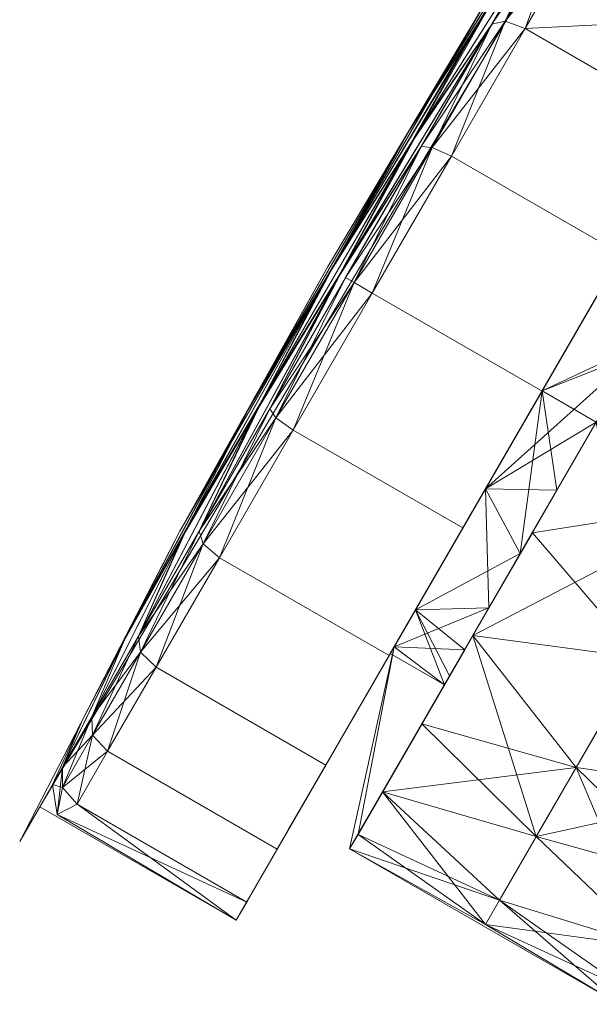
# Model space of a CAD drawing. Header units: inches. Extents: x -296 to -171, y 54 to 179.
# Tile 15 of 75: x -288.88 to -287.78, y 76.86 to 78.77. Entities that reach past the tile are written whole.
import ezdxf

# ---------------------------------------------------------------- set-up
doc = ezdxf.new("R2010")
doc.units = ezdxf.units.IN
doc.header["$LTSCALE"] = 0.299896
doc.header["$MEASUREMENT"] = 0
doc.layers.add('A-FURN-HAWORTH-ATT', color=7, linetype='Continuous')
doc.layers.add('CET Default', color=7, linetype='Continuous')
doc.layers.add('A-FURN-P-SEAT', color=7, linetype='Continuous', true_color=0xce0000)
doc.layers.add('CET color Black', color=7, linetype='Continuous', true_color=0x000000)
doc.styles.add('Arial', font='arial.ttf')

# ---------------------------------------------------------------- blocks, each defined once
blk = doc.blocks.new('*C69')
at = {"layer": 'A-FURN-P-SEAT', "linetype": 'Continuous', "lineweight": 0}
for points in [[(13.745, 17.5647), (13.7131, 18.2398), (13.7131, 15.7196), (13.745, 16.3948), (13.745, 17.5647)], [(13.7131, 18.1621), (13.2743, 18.1621), (13.2743, 15.7974), (13.686, 15.7974), (13.7131, 18.1621)], [(13.2743, 16.2817), (13.2743, 17.5666), (13.1534, 17.5666), (13.1534, 17.9332), (12.5518, 17.9332), (12.5518, 17.5666), (12.4309, 17.5666), (12.4309, 16.2817), (12.6063, 16.0191), (13.0989, 16.0191), (13.2743, 16.2817)]]:
    blk.add_lwpolyline(points, close=True, dxfattribs=at)
at = {"layer": 'A-FURN-HAWORTH-ATT', "linetype": 'Continuous', "style": 'Arial'}
for tag in ['CAPPN', 'CAPTG', 'CAPQT', 'CAPMC', 'CAPMG', 'L2', 'L3', 'PSPN', 'PST1', 'PST2', 'PST3', 'PSQT', 'PSMC', 'L1']:
    blk.add_attdef(tag, (0, 0), '', height=0.00394, dxfattribs=at).dxf.unprotected_set("ltscale", 0)
blk = doc.blocks.new('*C115')
at = {"layer": 'CET color Black', "linetype": 'Continuous', "lineweight": 0}
for points in [[(13.2744, 18.1218, 1.4883), (13.6762, 18.1584, 1.1839), (13.2744, 18.1621, 1.1823), (13.2744, 18.1218, 1.4883)], [(13.2744, 18.1621, 1.1823), (13.6762, 18.1584, 1.1839), (13.6532, 18.1218, 0.8763), (13.2744, 18.1621, 1.1823)], [(13.2744, 18.1621, 1.1823), (13.6532, 18.1218, 0.8763), (13.2744, 18.1218, 0.8763), (13.2744, 18.1621, 1.1823)], [(13.2744, 18.1218, 1.4883), (13.6532, 18.1218, 1.4883), (13.6762, 18.1584, 1.1839), (13.2744, 18.1218, 1.4883)], [(13.6532, 18.1218, 0.8763), (13.6762, 18.1584, 1.1839), (13.694, 18.1078, 0.8801), (13.6532, 18.1218, 0.8763)], [(13.6762, 18.1584, 1.1839), (13.6532, 18.1218, 1.4883), (13.694, 18.1078, 1.4846), (13.6762, 18.1584, 1.1839)], [(13.694, 18.1078, 0.8801), (13.6762, 18.1584, 1.1839), (13.7131, 18.1127, 1.1823), (13.694, 18.1078, 0.8801)], [(13.6762, 18.1584, 1.1839), (13.694, 18.1078, 1.4846), (13.7131, 18.074, 1.4756), (13.6762, 18.1584, 1.1839)], [(13.6762, 18.1584, 1.1839), (13.7131, 18.074, 1.4756), (13.7131, 18.1127, 1.1823), (13.6762, 18.1584, 1.1839)], [(13.6532, 18.0036, 0.5912), (13.6532, 18.1218, 0.8763), (13.694, 18.1078, 0.8801), (13.6532, 18.0036, 0.5912)], [(13.6532, 18.1218, 1.4883), (13.6532, 18.0036, 1.7735), (13.694, 17.9911, 1.7663), (13.6532, 18.1218, 1.4883)], [(13.6532, 18.1218, 1.4883), (13.694, 17.9911, 1.7663), (13.694, 18.1078, 1.4846), (13.6532, 18.1218, 1.4883)], [(13.6532, 18.0036, 0.5912), (13.694, 18.1078, 0.8801), (13.694, 17.9911, 0.5984), (13.6532, 18.0036, 0.5912)], [(13.694, 18.1078, 0.8801), (13.7131, 18.1127, 1.1823), (13.7131, 18.074, 0.8891), (13.694, 18.1078, 0.8801)], [(13.694, 17.9911, 0.5984), (13.694, 18.1078, 0.8801), (13.7131, 18.074, 0.8891), (13.694, 17.9911, 0.5984)], [(13.694, 18.1078, 1.4846), (13.694, 17.9911, 1.7663), (13.7131, 17.9609, 1.7488), (13.694, 18.1078, 1.4846)], [(13.694, 18.1078, 1.4846), (13.7131, 17.9609, 1.7488), (13.7131, 18.074, 1.4756), (13.694, 18.1078, 1.4846)], [(13.7131, 18.1127, 1.1823), (13.7131, 18.074, 1.4756), (13.7256, 17.9748, 1.1684), (13.7131, 18.1127, 1.1823)], [(13.7131, 18.1127, 1.1823), (13.7256, 17.9748, 1.1684), (13.7131, 18.074, 0.8891), (13.7131, 18.1127, 1.1823)], [(13.694, 17.9911, 0.5984), (13.7131, 18.074, 0.8891), (13.7131, 17.9609, 0.6159), (13.694, 17.9911, 0.5984)], [(13.7131, 18.074, 0.8891), (13.7256, 17.9748, 1.1684), (13.7328, 17.8035, 0.8664), (13.7131, 18.074, 0.8891)], [(13.7131, 18.074, 0.8891), (13.7328, 17.8035, 0.8664), (13.7131, 17.9609, 0.6159), (13.7131, 18.074, 0.8891)], [(13.7131, 18.074, 1.4756), (13.7131, 17.9609, 1.7488), (13.734, 17.7922, 1.4642), (13.7131, 18.074, 1.4756)], [(13.7131, 18.074, 1.4756), (13.734, 17.7922, 1.4642), (13.7256, 17.9748, 1.1684), (13.7131, 18.074, 1.4756)], [(13.6532, 17.8158, 0.3463), (13.6532, 18.0036, 0.5912), (13.694, 17.9911, 0.5984), (13.6532, 17.8158, 0.3463)], [(13.6532, 18.0036, 1.7735), (13.6532, 17.8158, 2.0183), (13.694, 17.8055, 2.0081), (13.6532, 18.0036, 1.7735)], [(13.6532, 18.0036, 1.7735), (13.694, 17.8055, 2.0081), (13.694, 17.9911, 1.7663), (13.6532, 18.0036, 1.7735)], [(13.6532, 17.8158, 0.3463), (13.694, 17.9911, 0.5984), (13.694, 17.8055, 0.3565), (13.6532, 17.8158, 0.3463)], [(13.694, 17.8055, 0.3565), (13.694, 17.9911, 0.5984), (13.7131, 17.9609, 0.6159), (13.694, 17.8055, 0.3565)], [(13.694, 17.9911, 1.7663), (13.694, 17.8055, 2.0081), (13.7131, 17.7808, 1.9834), (13.694, 17.9911, 1.7663)], [(13.694, 17.9911, 1.7663), (13.7131, 17.7808, 1.9834), (13.7131, 17.9609, 1.7488), (13.694, 17.9911, 1.7663)], [(13.7256, 17.9748, 1.1684), (13.734, 17.7922, 1.4642), (13.745, 17.5647, 1.1638), (13.7256, 17.9748, 1.1684)], [(13.7256, 17.9748, 1.1684), (13.745, 17.5647, 1.1638), (13.7328, 17.8035, 0.8664), (13.7256, 17.9748, 1.1684)], [(13.694, 17.8055, 0.3565), (13.7131, 17.9609, 0.6159), (13.7131, 17.7808, 0.3812), (13.694, 17.8055, 0.3565)], [(13.7131, 17.9609, 0.6159), (13.7328, 17.8035, 0.8664), (13.7352, 17.5719, 0.5902), (13.7131, 17.9609, 0.6159)], [(13.7131, 17.9609, 0.6159), (13.7352, 17.5719, 0.5902), (13.7131, 17.7808, 0.3812), (13.7131, 17.9609, 0.6159)], [(13.7131, 17.9609, 1.7488), (13.7131, 17.7808, 1.9834), (13.7369, 17.5462, 1.7488), (13.7131, 17.9609, 1.7488)], [(13.7131, 17.9609, 1.7488), (13.7369, 17.5462, 1.7488), (13.734, 17.7922, 1.4642), (13.7131, 17.9609, 1.7488)], [(12.8526, 17.9287, 1.0363), (12.5518, 17.9007, 0.9356), (12.5518, 17.9332, 1.1823), (12.8526, 17.9287, 1.0363)], [(12.8526, 17.8739, 1.5351), (12.8526, 17.9287, 1.0363), (12.5518, 17.9332, 1.1823), (12.8526, 17.8739, 1.5351)], [(12.8526, 17.8739, 1.5351), (12.5518, 17.9332, 1.1823), (12.5518, 17.9007, 1.4291), (12.8526, 17.8739, 1.5351)], [(12.8526, 17.9287, 1.0363), (13.1534, 17.9332, 1.1823), (13.1534, 17.9007, 0.9356), (12.8526, 17.9287, 1.0363)], [(12.8526, 17.8739, 1.5351), (13.1534, 17.9007, 1.4291), (13.1534, 17.9332, 1.1823), (12.8526, 17.8739, 1.5351)], [(12.8526, 17.8739, 1.5351), (13.1534, 17.9332, 1.1823), (12.8526, 17.9287, 1.0363), (12.8526, 17.8739, 1.5351)], [(13.2743, 17.5513, 1.0297), (13.1534, 17.9007, 0.9356), (13.1534, 17.9332, 1.1823), (13.2743, 17.5513, 1.0297)], [(13.2743, 17.5513, 1.0297), (13.1534, 17.9332, 1.1823), (13.1534, 17.5666, 1.1823), (13.2743, 17.5513, 1.0297)], [(12.8526, 17.9287, 1.0363), (12.8526, 17.7322, 0.5844), (12.5518, 17.8055, 0.7056), (12.8526, 17.9287, 1.0363)], [(12.8526, 17.9287, 1.0363), (12.5518, 17.8055, 0.7056), (12.5518, 17.9007, 0.9356), (12.8526, 17.9287, 1.0363)], [(12.8526, 17.9287, 1.0363), (13.1534, 17.9007, 0.9356), (13.1534, 17.8055, 0.7056), (12.8526, 17.9287, 1.0363)], [(12.8526, 17.9287, 1.0363), (13.1534, 17.8055, 0.7056), (12.8526, 17.7322, 0.5844), (12.8526, 17.9287, 1.0363)], [(12.8526, 17.8739, 1.5351), (12.5518, 17.9007, 1.4291), (12.5518, 17.8055, 1.6591), (12.8526, 17.8739, 1.5351)], [(12.8526, 17.8739, 1.5351), (13.1534, 17.8055, 1.6591), (13.1534, 17.9007, 1.4291), (12.8526, 17.8739, 1.5351)], [(13.1534, 17.488, 0.8889), (13.1534, 17.9007, 0.9356), (13.2743, 17.5513, 1.0297), (13.1534, 17.488, 0.8889)], [(12.8526, 17.5778, 1.9349), (12.8526, 17.8739, 1.5351), (12.5518, 17.8055, 1.6591), (12.8526, 17.5778, 1.9349)], [(12.8526, 17.5778, 1.9349), (13.1534, 17.8055, 1.6591), (12.8526, 17.8739, 1.5351), (12.8526, 17.5778, 1.9349)], [(12.8526, 17.7322, 0.5844), (12.5518, 17.6539, 0.5081), (12.5518, 17.8055, 0.7056), (12.8526, 17.7322, 0.5844)], [(12.8526, 17.5778, 1.9349), (12.5518, 17.8055, 1.6591), (12.5518, 17.6539, 1.8565), (12.8526, 17.5778, 1.9349)], [(12.8526, 17.7322, 0.5844), (13.1534, 17.8055, 0.7056), (13.1534, 17.6539, 0.5081), (12.8526, 17.7322, 0.5844)], [(12.8526, 17.5778, 1.9349), (13.1534, 17.6539, 1.8565), (13.1534, 17.8055, 1.6591), (12.8526, 17.5778, 1.9349)], [(13.6532, 17.5709, 0.1584), (13.6532, 17.8158, 0.3463), (13.694, 17.8055, 0.3565), (13.6532, 17.5709, 0.1584)], [(13.6532, 17.8158, 2.0183), (13.6532, 17.5709, 2.2063), (13.694, 17.5637, 2.1937), (13.6532, 17.8158, 2.0183)], [(13.6532, 17.8158, 2.0183), (13.694, 17.5637, 2.1937), (13.694, 17.8055, 2.0081), (13.6532, 17.8158, 2.0183)], [(13.6532, 17.5709, 0.1584), (13.694, 17.8055, 0.3565), (13.694, 17.5637, 0.1709), (13.6532, 17.5709, 0.1584)], [(13.694, 17.5637, 0.1709), (13.694, 17.8055, 0.3565), (13.7131, 17.7808, 0.3812), (13.694, 17.5637, 0.1709)], [(13.694, 17.8055, 2.0081), (13.694, 17.5637, 2.1937), (13.7131, 17.5462, 2.1635), (13.694, 17.8055, 2.0081)], [(13.694, 17.8055, 2.0081), (13.7131, 17.5462, 2.1635), (13.7131, 17.7808, 1.9834), (13.694, 17.8055, 2.0081)], [(13.7328, 17.8035, 0.8664), (13.745, 17.5647, 1.1638), (13.7486, 17.2939, 0.8682), (13.7328, 17.8035, 0.8664)], [(13.7328, 17.8035, 0.8664), (13.7486, 17.2939, 0.8682), (13.7352, 17.5719, 0.5902), (13.7328, 17.8035, 0.8664)], [(13.694, 17.5637, 0.1709), (13.7131, 17.7808, 0.3812), (13.7131, 17.5462, 0.2012), (13.694, 17.5637, 0.1709)], [(13.7131, 17.7808, 0.3812), (13.7352, 17.5719, 0.5902), (13.7328, 17.2957, 0.3585), (13.7131, 17.7808, 0.3812)], [(13.7131, 17.7808, 0.3812), (13.7328, 17.2957, 0.3585), (13.7131, 17.5462, 0.2012), (13.7131, 17.7808, 0.3812)], [(13.7131, 17.7808, 1.9834), (13.7131, 17.5462, 2.1635), (13.734, 17.2616, 1.9948), (13.7131, 17.7808, 1.9834)], [(13.7131, 17.7808, 1.9834), (13.734, 17.2616, 1.9948), (13.7369, 17.5462, 1.7488), (13.7131, 17.7808, 1.9834)], [(13.734, 17.7922, 1.4642), (13.7369, 17.5462, 1.7488), (13.7492, 17.273, 1.4756), (13.734, 17.7922, 1.4642)], [(13.734, 17.7922, 1.4642), (13.7492, 17.273, 1.4756), (13.745, 17.5647, 1.1638), (13.734, 17.7922, 1.4642)], [(12.8526, 17.7322, 0.5844), (12.8526, 17.3322, 0.2881), (12.5518, 17.4565, 0.3566), (12.8526, 17.7322, 0.5844)], [(12.8526, 17.7322, 0.5844), (12.5518, 17.4565, 0.3566), (12.5518, 17.6539, 0.5081), (12.8526, 17.7322, 0.5844)], [(12.8526, 17.7322, 0.5844), (13.1534, 17.6539, 0.5081), (13.1534, 17.4565, 0.3566), (12.8526, 17.7322, 0.5844)], [(12.8526, 17.7322, 0.5844), (13.1534, 17.4565, 0.3566), (12.8526, 17.3322, 0.2881), (12.8526, 17.7322, 0.5844)], [(12.8526, 17.5778, 1.9349), (12.5518, 17.6539, 1.8565), (12.5518, 17.4565, 2.008), (12.8526, 17.5778, 1.9349)], [(12.8526, 17.5778, 1.9349), (13.1534, 17.4565, 2.008), (13.1534, 17.6539, 1.8565), (12.8526, 17.5778, 1.9349)], [(12.8526, 16.9841, 2.1628), (12.8526, 17.5778, 1.9349), (12.5518, 17.4565, 2.008), (12.8526, 16.9841, 2.1628)], [(12.8526, 16.9841, 2.1628), (13.1534, 17.4565, 2.008), (12.8526, 17.5778, 1.9349), (12.8526, 16.9841, 2.1628)], [(13.6532, 17.2857, 0.0403), (13.6532, 17.5709, 0.1584), (13.694, 17.5637, 0.1709), (13.6532, 17.2857, 0.0403)], [(13.6532, 17.5709, 2.2063), (13.6532, 17.2857, 2.3244), (13.694, 17.282, 2.3104), (13.6532, 17.5709, 2.2063)], [(13.6532, 17.5709, 2.2063), (13.694, 17.282, 2.3104), (13.694, 17.5637, 2.1937), (13.6532, 17.5709, 2.2063)], [(13.7352, 17.5719, 0.5902), (13.745, 16.9982, 0.5974), (13.7328, 17.2957, 0.3585), (13.7352, 17.5719, 0.5902)], [(13.7352, 17.5719, 0.5902), (13.7486, 17.2939, 0.8682), (13.745, 16.9982, 0.5974), (13.7352, 17.5719, 0.5902)], [(13.2744, 17.4685, 1.5396), (13.2743, 17.5513, 1.0297), (13.1534, 17.5666, 1.1823), (13.2744, 17.4685, 1.5396)], [(13.2744, 17.4685, 1.5396), (13.1534, 17.5666, 1.1823), (13.1534, 17.5466, 1.3342), (13.2744, 17.4685, 1.5396)], [(13.6532, 17.2857, 0.0403), (13.694, 17.5637, 0.1709), (13.694, 17.282, 0.0543), (13.6532, 17.2857, 0.0403)], [(13.694, 17.282, 0.0543), (13.694, 17.5637, 0.1709), (13.7131, 17.5462, 0.2012), (13.694, 17.282, 0.0543)], [(13.694, 17.5637, 2.1937), (13.694, 17.282, 2.3104), (13.7131, 17.273, 2.2767), (13.694, 17.5637, 2.1937)], [(13.694, 17.5637, 2.1937), (13.7131, 17.273, 2.2767), (13.7131, 17.5462, 2.1635), (13.694, 17.5637, 2.1937)], [(13.745, 17.5647, 1.1638), (13.7492, 17.273, 1.4756), (13.7532, 16.9797, 1.1823), (13.745, 17.5647, 1.1638)], [(13.745, 17.5647, 1.1638), (13.7532, 16.9797, 1.1823), (13.7486, 17.2939, 0.8682), (13.745, 17.5647, 1.1638)], [(13.2743, 17.5513, 1.0297), (13.2744, 17.1984, 0.6177), (13.1534, 17.3947, 0.7674), (13.2743, 17.5513, 1.0297)], [(13.2743, 17.5513, 1.0297), (13.1534, 17.3947, 0.7674), (13.1534, 17.488, 0.8889), (13.2743, 17.5513, 1.0297)], [(13.2744, 17.4685, 1.5396), (13.1534, 17.5466, 1.3342), (13.1534, 17.488, 1.4758), (13.2744, 17.4685, 1.5396)], [(13.2744, 17.5461, 0.2013), (13.2743, 17.1316, 0.6155), (13.2744, 17.2732, 0.6741), (13.2744, 17.5461, 0.2013)], [(13.694, 17.282, 0.0543), (13.7131, 17.5462, 0.2012), (13.7131, 17.273, 0.088), (13.694, 17.282, 0.0543)], [(13.7131, 17.5462, 0.2012), (13.7328, 17.2957, 0.3585), (13.7256, 16.9937, 0.1872), (13.7131, 17.5462, 0.2012)], [(13.7131, 17.5462, 0.2012), (13.7256, 16.9937, 0.1872), (13.7131, 17.273, 0.088), (13.7131, 17.5462, 0.2012)], [(13.7131, 17.5462, 2.1635), (13.7131, 17.273, 2.2767), (13.7256, 16.9658, 2.1774), (13.7131, 17.5462, 2.1635)], [(13.7131, 17.5462, 2.1635), (13.7256, 16.9658, 2.1774), (13.734, 17.2616, 1.9948), (13.7131, 17.5462, 2.1635)], [(13.7369, 17.5462, 1.7488), (13.734, 17.2616, 1.9948), (13.745, 16.9612, 1.7673), (13.7369, 17.5462, 1.7488)], [(13.7369, 17.5462, 1.7488), (13.745, 16.9612, 1.7673), (13.7492, 17.273, 1.4756), (13.7369, 17.5462, 1.7488)], [(13.2744, 17.4685, 1.5396), (13.1534, 17.488, 1.4758), (13.1534, 17.3947, 1.5973), (13.2744, 17.4685, 1.5396)], [(12.8526, 17.3322, 0.2881), (13.1534, 17.4565, 0.3566), (13.1534, 17.2265, 0.2613), (12.8526, 17.3322, 0.2881)], [(12.8526, 16.9841, 2.1628), (13.1534, 17.2265, 2.1033), (13.1534, 17.4565, 2.008), (12.8526, 16.9841, 2.1628)], [(13.2743, 16.9793, 1.7739), (13.2744, 17.4685, 1.5396), (13.1534, 17.2732, 1.6906), (13.2743, 16.9793, 1.7739)], [(13.2744, 17.4685, 1.5396), (13.1534, 17.3947, 1.5973), (13.1534, 17.2732, 1.6906), (13.2744, 17.4685, 1.5396)], [(13.1534, 17.1316, 0.6155), (13.1534, 17.4565, 0.3566), (13.1534, 17.2732, 0.6741), (13.1534, 17.1316, 0.6155)], [(13.2744, 17.1984, 0.6177), (13.1534, 17.2732, 0.6741), (13.1534, 17.3947, 0.7674), (13.2744, 17.1984, 0.6177)], [(12.8526, 17.3322, 0.2881), (13.1534, 17.2265, 0.2613), (13.1534, 16.9797, 0.2289), (12.8526, 17.3322, 0.2881)], [(13.2744, 17.2857, 0.0403), (13.2743, 16.9797, 0), (13.2743, 16.9797, 0.0496), (13.2744, 17.2857, 0.0403)], [(13.2744, 17.2857, 0.0403), (13.2743, 16.9797, 0.0496), (13.2744, 17.2729, 0.0882), (13.2744, 17.2857, 0.0403)], [(13.6532, 16.9797, 0), (13.6532, 17.2857, 0.0403), (13.694, 17.282, 0.0543), (13.6532, 16.9797, 0)], [(13.6532, 17.2857, 2.3244), (13.6532, 16.9797, 2.3646), (13.694, 16.9797, 2.3502), (13.6532, 17.2857, 2.3244)], [(13.6532, 17.2857, 2.3244), (13.694, 16.9797, 2.3502), (13.694, 17.282, 2.3104), (13.6532, 17.2857, 2.3244)], [(13.7328, 17.2957, 0.3585), (13.734, 16.6979, 0.3698), (13.7256, 16.9937, 0.1872), (13.7328, 17.2957, 0.3585)], [(13.7328, 17.2957, 0.3585), (13.745, 16.9982, 0.5974), (13.734, 16.6979, 0.3698), (13.7328, 17.2957, 0.3585)], [(13.7486, 17.2939, 0.8682), (13.7492, 16.6865, 0.8891), (13.745, 16.9982, 0.5974), (13.7486, 17.2939, 0.8682)], [(13.7486, 17.2939, 0.8682), (13.7532, 16.9797, 1.1823), (13.7492, 16.6865, 0.8891), (13.7486, 17.2939, 0.8682)], [(13.2744, 17.1984, 0.6177), (13.1534, 17.1316, 0.6155), (13.1534, 17.2732, 0.6741), (13.2744, 17.1984, 0.6177)], [(13.2743, 16.9793, 1.7739), (13.1534, 17.2732, 1.6906), (13.1534, 17.1316, 1.7492), (13.2743, 16.9793, 1.7739)], [(13.1534, 17.2732, 1.6906), (13.1534, 17.2265, 2.1033), (13.1534, 17.1316, 1.7492), (13.1534, 17.2732, 1.6906)], [(13.2744, 17.2729, 2.2765), (13.2744, 17.2732, 1.6906), (13.2743, 17.1316, 1.7492), (13.2744, 17.2729, 2.2765)], [(13.2743, 16.9797, 2.315), (13.2744, 17.2729, 2.2765), (13.2743, 17.1316, 1.7492), (13.2743, 16.9797, 2.315)], [(13.2744, 17.2729, 0.0882), (13.2743, 16.9797, 0.0496), (13.2743, 16.9797, 0.5955), (13.2744, 17.2729, 0.0882)], [(13.6532, 16.9797, 0), (13.694, 17.282, 0.0543), (13.694, 16.9797, 0.0145), (13.6532, 16.9797, 0)], [(13.694, 16.9797, 0.0145), (13.694, 17.282, 0.0543), (13.7131, 17.273, 0.088), (13.694, 16.9797, 0.0145)], [(13.694, 17.282, 2.3104), (13.694, 16.9797, 2.3502), (13.7131, 16.9797, 2.3152), (13.694, 17.282, 2.3104)], [(13.694, 17.282, 2.3104), (13.7131, 16.9797, 2.3152), (13.7131, 17.273, 2.2767), (13.694, 17.282, 2.3104)], [(13.694, 16.9797, 0.0145), (13.7131, 17.273, 0.088), (13.7131, 16.9797, 0.0494), (13.694, 16.9797, 0.0145)], [(13.7131, 17.273, 0.088), (13.7256, 16.9937, 0.1872), (13.7131, 16.6865, 0.088), (13.7131, 17.273, 0.088)], [(13.7131, 17.273, 0.088), (13.7131, 16.6865, 0.088), (13.7131, 16.9797, 0.0494), (13.7131, 17.273, 0.088)], [(13.7131, 17.273, 2.2767), (13.7131, 16.9797, 2.3152), (13.7131, 16.6865, 2.2767), (13.7131, 17.273, 2.2767)], [(13.7131, 17.273, 2.2767), (13.7131, 16.6865, 2.2767), (13.7256, 16.9658, 2.1774), (13.7131, 17.273, 2.2767)], [(13.7492, 17.273, 1.4756), (13.745, 16.9612, 1.7673), (13.7486, 16.6656, 1.4965), (13.7492, 17.273, 1.4756)], [(13.7492, 17.273, 1.4756), (13.7486, 16.6656, 1.4965), (13.7532, 16.9797, 1.1823), (13.7492, 17.273, 1.4756)], [(13.734, 17.2616, 1.9948), (13.7256, 16.9658, 2.1774), (13.7328, 16.6638, 2.0061), (13.734, 17.2616, 1.9948)], [(13.734, 17.2616, 1.9948), (13.7328, 16.6638, 2.0061), (13.745, 16.9612, 1.7673), (13.734, 17.2616, 1.9948)], [(12.8526, 16.9841, 2.1628), (13.1534, 16.9797, 2.1358), (13.1534, 17.2265, 2.1033), (12.8526, 16.9841, 2.1628)], [(13.1534, 17.1316, 1.7492), (13.1534, 17.2265, 2.1033), (13.1534, 16.9797, 2.1358), (13.1534, 17.1316, 1.7492)], [(13.1534, 16.9797, 0.5955), (13.1534, 16.9797, 0.2289), (13.1534, 17.2265, 0.2613), (13.1534, 16.9797, 0.5955)], [(13.2744, 17.1984, 0.6177), (13.1534, 16.9797, 0.5955), (13.1534, 17.1316, 0.6155), (13.2744, 17.1984, 0.6177)], [(13.2744, 17.1984, 0.6177), (13.2743, 16.6001, 0.7107), (13.1534, 16.8279, 0.6155), (13.2744, 17.1984, 0.6177)], [(13.2744, 17.1984, 0.6177), (13.1534, 16.8279, 0.6155), (13.1534, 16.9797, 0.5955), (13.2744, 17.1984, 0.6177)], [(13.1534, 17.1316, 1.7492), (13.1534, 16.9797, 2.1358), (13.2743, 16.9793, 1.7739), (13.1534, 17.1316, 1.7492)], [(13.7256, 16.9937, 0.1872), (13.734, 16.6979, 0.3698), (13.7131, 16.4133, 0.2012), (13.7256, 16.9937, 0.1872)], [(13.7256, 16.9937, 0.1872), (13.7131, 16.4133, 0.2012), (13.7131, 16.6865, 0.088), (13.7256, 16.9937, 0.1872)], [(13.745, 16.9982, 0.5974), (13.7369, 16.4133, 0.6159), (13.734, 16.6979, 0.3698), (13.745, 16.9982, 0.5974)], [(13.745, 16.9982, 0.5974), (13.7492, 16.6865, 0.8891), (13.7369, 16.4133, 0.6159), (13.745, 16.9982, 0.5974)], [(13.2743, 16.9793, 1.7739), (13.1534, 16.9797, 2.1358), (13.1534, 16.806, 2.1358), (13.2743, 16.9793, 1.7739)], [(13.2743, 16.508, 1.5618), (13.2743, 16.9793, 1.7739), (13.1534, 16.8279, 1.7492), (13.2743, 16.508, 1.5618)], [(13.2743, 16.9793, 1.7739), (13.1534, 16.806, 2.1358), (13.1534, 16.8279, 1.7492), (13.2743, 16.9793, 1.7739)], [(13.6532, 16.6737, 0.0403), (13.6532, 16.9797, 0), (13.694, 16.9797, 0.0145), (13.6532, 16.6737, 0.0403)], [(13.6532, 16.6737, 0.0403), (13.694, 16.9797, 0.0145), (13.694, 16.6775, 0.0543), (13.6532, 16.6737, 0.0403)], [(13.6532, 16.9797, 2.3646), (13.6532, 16.6737, 2.3244), (13.694, 16.6775, 2.3104), (13.6532, 16.9797, 2.3646)], [(13.6532, 16.9797, 2.3646), (13.694, 16.6775, 2.3104), (13.694, 16.9797, 2.3502), (13.6532, 16.9797, 2.3646)], [(13.694, 16.6775, 0.0543), (13.694, 16.9797, 0.0145), (13.7131, 16.9797, 0.0494), (13.694, 16.6775, 0.0543)], [(13.694, 16.6775, 0.0543), (13.7131, 16.9797, 0.0494), (13.7131, 16.6865, 0.088), (13.694, 16.6775, 0.0543)], [(13.694, 16.9797, 2.3502), (13.694, 16.6775, 2.3104), (13.7131, 16.6865, 2.2767), (13.694, 16.9797, 2.3502)], [(13.694, 16.9797, 2.3502), (13.7131, 16.6865, 2.2767), (13.7131, 16.9797, 2.3152), (13.694, 16.9797, 2.3502)], [(13.7256, 16.9658, 2.1774), (13.7131, 16.6865, 2.2767), (13.7131, 16.4133, 2.1635), (13.7256, 16.9658, 2.1774)], [(13.7256, 16.9658, 2.1774), (13.7131, 16.4133, 2.1635), (13.7328, 16.6638, 2.0061), (13.7256, 16.9658, 2.1774)], [(13.745, 16.9612, 1.7673), (13.7328, 16.6638, 2.0061), (13.7352, 16.3876, 1.7745), (13.745, 16.9612, 1.7673)], [(13.745, 16.9612, 1.7673), (13.7352, 16.3876, 1.7745), (13.7486, 16.6656, 1.4965), (13.745, 16.9612, 1.7673)], [(13.7532, 16.9797, 1.1823), (13.7486, 16.6656, 1.4965), (13.745, 16.3947, 1.2008), (13.7532, 16.9797, 1.1823)], [(13.7532, 16.9797, 1.1823), (13.745, 16.3947, 1.2008), (13.7492, 16.6865, 0.8891), (13.7532, 16.9797, 1.1823)], [(13.734, 16.6979, 0.3698), (13.7369, 16.4133, 0.6159), (13.7131, 16.1786, 0.3812), (13.734, 16.6979, 0.3698)], [(13.734, 16.6979, 0.3698), (13.7131, 16.1786, 0.3812), (13.7131, 16.4133, 0.2012), (13.734, 16.6979, 0.3698)], [(13.6532, 16.3886, 0.1584), (13.6532, 16.6737, 0.0403), (13.694, 16.6775, 0.0543), (13.6532, 16.3886, 0.1584)], [(13.6532, 16.3886, 0.1584), (13.694, 16.6775, 0.0543), (13.694, 16.3958, 0.1709), (13.6532, 16.3886, 0.1584)], [(13.6532, 16.6737, 2.3244), (13.694, 16.3958, 2.1937), (13.694, 16.6775, 2.3104), (13.6532, 16.6737, 2.3244)], [(13.694, 16.3958, 0.1709), (13.694, 16.6775, 0.0543), (13.7131, 16.6865, 0.088), (13.694, 16.3958, 0.1709)], [(13.694, 16.3958, 0.1709), (13.7131, 16.6865, 0.088), (13.7131, 16.4133, 0.2012), (13.694, 16.3958, 0.1709)], [(13.694, 16.6775, 2.3104), (13.7131, 16.4133, 2.1635), (13.7131, 16.6865, 2.2767), (13.694, 16.6775, 2.3104)], [(13.694, 16.6775, 2.3104), (13.694, 16.3958, 2.1937), (13.7131, 16.4133, 2.1635), (13.694, 16.6775, 2.3104)], [(13.7492, 16.6865, 0.8891), (13.745, 16.3947, 1.2008), (13.734, 16.1673, 0.9005), (13.7492, 16.6865, 0.8891)], [(13.7492, 16.6865, 0.8891), (13.734, 16.1673, 0.9005), (13.7369, 16.4133, 0.6159), (13.7492, 16.6865, 0.8891)], [(13.6532, 16.6737, 2.3244), (13.6532, 16.3886, 2.2063), (13.694, 16.3958, 2.1937), (13.6532, 16.6737, 2.3244)], [(13.7328, 16.6638, 2.0061), (13.7131, 16.4133, 2.1635), (13.7131, 16.1786, 1.9834), (13.7328, 16.6638, 2.0061)], [(13.7328, 16.6638, 2.0061), (13.7131, 16.1786, 1.9834), (13.7352, 16.3876, 1.7745), (13.7328, 16.6638, 2.0061)], [(13.7486, 16.6656, 1.4965), (13.7352, 16.3876, 1.7745), (13.7328, 16.156, 1.4982), (13.7486, 16.6656, 1.4965)], [(13.7486, 16.6656, 1.4965), (13.7328, 16.156, 1.4982), (13.745, 16.3947, 1.2008), (13.7486, 16.6656, 1.4965)], [(13.694, 16.1539, 0.3565), (13.694, 16.3958, 0.1709), (13.7131, 16.4133, 0.2012), (13.694, 16.1539, 0.3565)], [(13.694, 16.1539, 0.3565), (13.7131, 16.4133, 0.2012), (13.7131, 16.1786, 0.3812), (13.694, 16.1539, 0.3565)], [(13.694, 16.3958, 2.1937), (13.7131, 16.1786, 1.9834), (13.7131, 16.4133, 2.1635), (13.694, 16.3958, 2.1937)], [(13.6532, 16.1437, 0.3463), (13.6532, 16.3886, 0.1584), (13.694, 16.3958, 0.1709), (13.6532, 16.1437, 0.3463)], [(13.6532, 16.1437, 0.3463), (13.694, 16.3958, 0.1709), (13.694, 16.1539, 0.3565), (13.6532, 16.1437, 0.3463)], [(13.6532, 16.3886, 2.2063), (13.694, 16.1539, 2.0081), (13.694, 16.3958, 2.1937), (13.6532, 16.3886, 2.2063)], [(13.694, 16.3958, 2.1937), (13.694, 16.1539, 2.0081), (13.7131, 16.1786, 1.9834), (13.694, 16.3958, 2.1937)], [(13.2743, 16.1437, 2.0183), (13.6532, 16.1437, 2.0183), (13.6532, 16.3886, 2.2063), (13.2743, 16.1437, 2.0183)], [(13.2743, 16.1437, 2.0183), (13.6532, 16.3886, 2.2063), (13.2743, 16.3886, 2.2063), (13.2743, 16.1437, 2.0183)], [(13.2743, 16.3886, 0.1584), (13.6532, 16.3886, 0.1584), (13.6532, 16.1437, 0.3463), (13.2743, 16.3886, 0.1584)], [(13.2743, 16.3886, 0.1584), (13.6532, 16.1437, 0.3463), (13.2743, 16.1437, 0.3463), (13.2743, 16.3886, 0.1584)], [(13.6532, 16.3886, 2.2063), (13.6532, 16.1437, 2.0183), (13.694, 16.1539, 2.0081), (13.6532, 16.3886, 2.2063)]]:
    blk.add_3dface(points, dxfattribs=at)
for points, invisible_edges in [([(13.2744, 18.1621, 1.1823), (13.2744, 18.1218, 0.8763), (13.2744, 18.0739, 0.8892), (13.2744, 18.1621, 1.1823)], 6), ([(13.2744, 18.1621, 1.1823), (13.2744, 18.0739, 0.8892), (13.2744, 18.1125, 1.1823), (13.2744, 18.1621, 1.1823)], 13), ([(13.2744, 18.1218, 1.4883), (13.2744, 18.1621, 1.1823), (13.2744, 18.1125, 1.1823), (13.2744, 18.1218, 1.4883)], 6), ([(13.2744, 18.0036, 1.7735), (13.6532, 18.0036, 1.7735), (13.6532, 18.1218, 1.4883), (13.2744, 18.0036, 1.7735)], 4), ([(13.2744, 18.0036, 1.7735), (13.6532, 18.1218, 1.4883), (13.2744, 18.1218, 1.4883), (13.2744, 18.0036, 1.7735)], 9), ([(13.2744, 18.1218, 0.8763), (13.6532, 18.1218, 0.8763), (13.6532, 18.0036, 0.5912), (13.2744, 18.1218, 0.8763)], 4), ([(13.2744, 18.1218, 0.8763), (13.6532, 18.0036, 0.5912), (13.2744, 18.0036, 0.5912), (13.2744, 18.1218, 0.8763)], 9), ([(13.2744, 18.1218, 0.8763), (13.2744, 18.0036, 0.5912), (13.2744, 17.9607, 0.6159), (13.2744, 18.1218, 0.8763)], 6), ([(13.2744, 18.1218, 0.8763), (13.2744, 17.9607, 0.6159), (13.2744, 18.0739, 0.8892), (13.2744, 18.1218, 0.8763)], 13), ([(13.2744, 18.1218, 1.4883), (13.2744, 18.1125, 1.1823), (13.2744, 18.0739, 1.4755), (13.2744, 18.1218, 1.4883)], 13), ([(13.2744, 18.0036, 1.7735), (13.2744, 18.1218, 1.4883), (13.2744, 18.0739, 1.4755), (13.2744, 18.0036, 1.7735)], 6), ([(13.2744, 18.0739, 1.4755), (13.2744, 18.1125, 1.1823), (13.2744, 17.5666, 1.1823), (13.2744, 18.0739, 1.4755)], 6), ([(13.2744, 18.1125, 1.1823), (13.2744, 18.0739, 0.8892), (13.2744, 17.5466, 1.0304), (13.2744, 18.1125, 1.1823)], 6), ([(13.2744, 18.1125, 1.1823), (13.2744, 17.5466, 1.0304), (13.2744, 17.5666, 1.1823), (13.2744, 18.1125, 1.1823)], 13), ([(13.2744, 18.0036, 1.7735), (13.2744, 18.0739, 1.4755), (13.2744, 17.9607, 1.7487), (13.2744, 18.0036, 1.7735)], 13), ([(13.2744, 17.9607, 1.7487), (13.2744, 18.0739, 1.4755), (13.2744, 17.5466, 1.3342), (13.2744, 17.9607, 1.7487)], 6), ([(13.2744, 18.0739, 1.4755), (13.2744, 17.5666, 1.1823), (13.2744, 17.5466, 1.3342), (13.2744, 18.0739, 1.4755)], 13), ([(13.2744, 18.0739, 0.8892), (13.2744, 17.9607, 0.6159), (13.2744, 17.488, 0.8889), (13.2744, 18.0739, 0.8892)], 6), ([(13.2744, 18.0739, 0.8892), (13.2744, 17.488, 0.8889), (13.2744, 17.5466, 1.0304), (13.2744, 18.0739, 0.8892)], 13), ([(13.2744, 17.8158, 2.0183), (13.6532, 17.8158, 2.0183), (13.6532, 18.0036, 1.7735), (13.2744, 17.8158, 2.0183)], 4), ([(13.2744, 17.8158, 2.0183), (13.6532, 18.0036, 1.7735), (13.2744, 18.0036, 1.7735), (13.2744, 17.8158, 2.0183)], 9), ([(13.2744, 18.0036, 0.5912), (13.6532, 18.0036, 0.5912), (13.6532, 17.8158, 0.3463), (13.2744, 18.0036, 0.5912)], 4), ([(13.2744, 18.0036, 0.5912), (13.6532, 17.8158, 0.3463), (13.2744, 17.8158, 0.3463), (13.2744, 18.0036, 0.5912)], 9), ([(13.2744, 17.8158, 2.0183), (13.2744, 18.0036, 1.7735), (13.2744, 17.9607, 1.7487), (13.2744, 17.8158, 2.0183)], 6), ([(13.2744, 18.0036, 0.5912), (13.2744, 17.8158, 0.3463), (13.2744, 17.7807, 0.3814), (13.2744, 18.0036, 0.5912)], 6), ([(13.2744, 18.0036, 0.5912), (13.2744, 17.7807, 0.3814), (13.2744, 17.9607, 0.6159), (13.2744, 18.0036, 0.5912)], 13), ([(13.2744, 17.8158, 2.0183), (13.2744, 17.9607, 1.7487), (13.2744, 17.7807, 1.9833), (13.2744, 17.8158, 2.0183)], 13), ([(13.2744, 17.9607, 1.7487), (13.2744, 17.5466, 1.3342), (13.2744, 17.488, 1.4758), (13.2744, 17.9607, 1.7487)], 13), ([(13.2744, 17.9607, 0.6159), (13.2744, 17.7807, 0.3814), (13.2744, 17.3947, 0.7674), (13.2744, 17.9607, 0.6159)], 6), ([(13.2744, 17.9607, 0.6159), (13.2744, 17.3947, 0.7674), (13.2744, 17.488, 0.8889), (13.2744, 17.9607, 0.6159)], 13), ([(13.2744, 17.7807, 1.9833), (13.2744, 17.9607, 1.7487), (13.2744, 17.488, 1.4758), (13.2744, 17.7807, 1.9833)], 6), ([(13.1534, 17.5666, 1.1823), (13.1534, 17.9332, 1.1823), (13.1534, 17.9007, 1.4291), (13.1534, 17.5666, 1.1823)], 4), ([(13.1534, 17.488, 0.8889), (13.1534, 17.8055, 0.7056), (13.1534, 17.9007, 0.9356), (13.1534, 17.488, 0.8889)], 9), ([(13.1534, 17.5666, 1.1823), (13.1534, 17.9007, 1.4291), (13.1534, 17.5466, 1.3342), (13.1534, 17.5666, 1.1823)], 11), ([(13.1534, 17.5466, 1.3342), (13.1534, 17.9007, 1.4291), (13.1534, 17.8055, 1.6591), (13.1534, 17.5466, 1.3342)], 13), ([(13.1534, 17.3947, 0.7674), (13.1534, 17.6539, 0.5081), (13.1534, 17.8055, 0.7056), (13.1534, 17.3947, 0.7674)], 13), ([(13.1534, 17.3947, 0.7674), (13.1534, 17.8055, 0.7056), (13.1534, 17.488, 0.8889), (13.1534, 17.3947, 0.7674)], 11), ([(13.1534, 17.5466, 1.3342), (13.1534, 17.8055, 1.6591), (13.1534, 17.488, 1.4758), (13.1534, 17.5466, 1.3342)], 11), ([(13.1534, 17.488, 1.4758), (13.1534, 17.8055, 1.6591), (13.1534, 17.6539, 1.8565), (13.1534, 17.488, 1.4758)], 13), ([(13.2744, 17.5709, 2.2063), (13.6532, 17.5709, 2.2063), (13.6532, 17.8158, 2.0183), (13.2744, 17.5709, 2.2063)], 4), ([(13.2744, 17.5709, 2.2063), (13.6532, 17.8158, 2.0183), (13.2744, 17.8158, 2.0183), (13.2744, 17.5709, 2.2063)], 9), ([(13.2744, 17.8158, 0.3463), (13.6532, 17.8158, 0.3463), (13.6532, 17.5709, 0.1584), (13.2744, 17.8158, 0.3463)], 4), ([(13.2744, 17.8158, 0.3463), (13.6532, 17.5709, 0.1584), (13.2744, 17.5709, 0.1584), (13.2744, 17.8158, 0.3463)], 9), ([(13.2744, 17.5709, 2.2063), (13.2744, 17.8158, 2.0183), (13.2744, 17.7807, 1.9833), (13.2744, 17.5709, 2.2063)], 6), ([(13.2744, 17.8158, 0.3463), (13.2744, 17.5709, 0.1584), (13.2744, 17.5461, 0.2013), (13.2744, 17.8158, 0.3463)], 6), ([(13.2744, 17.8158, 0.3463), (13.2744, 17.5461, 0.2013), (13.2744, 17.7807, 0.3814), (13.2744, 17.8158, 0.3463)], 13), ([(13.2744, 17.5709, 2.2063), (13.2744, 17.7807, 1.9833), (13.2744, 17.5461, 2.1633), (13.2744, 17.5709, 2.2063)], 13), ([(13.2744, 17.7807, 0.3814), (13.2744, 17.5461, 0.2013), (13.2744, 17.2732, 0.6741), (13.2744, 17.7807, 0.3814)], 4), ([(13.2744, 17.7807, 0.3814), (13.2744, 17.2732, 0.6741), (13.2744, 17.3947, 0.7674), (13.2744, 17.7807, 0.3814)], 13), ([(13.2744, 17.7807, 1.9833), (13.2744, 17.488, 1.4758), (13.2744, 17.3947, 1.5973), (13.2744, 17.7807, 1.9833)], 13), ([(13.2744, 17.5461, 2.1633), (13.2744, 17.7807, 1.9833), (13.2744, 17.3947, 1.5973), (13.2744, 17.5461, 2.1633)], 6), ([(13.1534, 17.2732, 0.6741), (13.1534, 17.4565, 0.3566), (13.1534, 17.6539, 0.5081), (13.1534, 17.2732, 0.6741)], 4), ([(13.1534, 17.2732, 0.6741), (13.1534, 17.6539, 0.5081), (13.1534, 17.3947, 0.7674), (13.1534, 17.2732, 0.6741)], 11), ([(13.1534, 17.488, 1.4758), (13.1534, 17.6539, 1.8565), (13.1534, 17.3947, 1.5973), (13.1534, 17.488, 1.4758)], 11), ([(13.1534, 17.3947, 1.5973), (13.1534, 17.6539, 1.8565), (13.1534, 17.4565, 2.008), (13.1534, 17.3947, 1.5973)], 13), ([(13.2744, 17.2857, 2.3244), (13.6532, 17.2857, 2.3244), (13.6532, 17.5709, 2.2063), (13.2744, 17.2857, 2.3244)], 4), ([(13.2744, 17.2857, 2.3244), (13.6532, 17.5709, 2.2063), (13.2744, 17.5709, 2.2063), (13.2744, 17.2857, 2.3244)], 9), ([(13.2744, 17.5709, 0.1584), (13.6532, 17.5709, 0.1584), (13.6532, 17.2857, 0.0403), (13.2744, 17.5709, 0.1584)], 4), ([(13.2744, 17.5709, 0.1584), (13.6532, 17.2857, 0.0403), (13.2744, 17.2857, 0.0403), (13.2744, 17.5709, 0.1584)], 9), ([(13.2744, 17.2857, 2.3244), (13.2744, 17.5709, 2.2063), (13.2744, 17.5461, 2.1633), (13.2744, 17.2857, 2.3244)], 6), ([(13.2744, 17.5709, 0.1584), (13.2744, 17.2857, 0.0403), (13.2744, 17.2729, 0.0882), (13.2744, 17.5709, 0.1584)], 4), ([(13.2744, 17.5709, 0.1584), (13.2744, 17.2729, 0.0882), (13.2744, 17.5461, 0.2013), (13.2744, 17.5709, 0.1584)], 13), ([(13.2744, 17.5461, 0.2013), (13.2744, 17.2729, 0.0882), (13.2743, 17.1316, 0.6155), (13.2744, 17.5461, 0.2013)], 2), ([(13.2744, 17.2857, 2.3244), (13.2744, 17.5461, 2.1633), (13.2744, 17.2729, 2.2765), (13.2744, 17.2857, 2.3244)], 9), ([(13.2744, 17.5461, 2.1633), (13.2744, 17.3947, 1.5973), (13.2744, 17.2732, 1.6906), (13.2744, 17.5461, 2.1633)], 13), ([(13.2744, 17.2729, 2.2765), (13.2744, 17.5461, 2.1633), (13.2744, 17.2732, 1.6906), (13.2744, 17.2729, 2.2765)], 2), ([(13.1534, 17.1316, 0.6155), (13.1534, 17.2265, 0.2613), (13.1534, 17.4565, 0.3566), (13.1534, 17.1316, 0.6155)], 9), ([(13.1534, 17.3947, 1.5973), (13.1534, 17.4565, 2.008), (13.1534, 17.2732, 1.6906), (13.1534, 17.3947, 1.5973)], 11), ([(13.1534, 17.2732, 1.6906), (13.1534, 17.4565, 2.008), (13.1534, 17.2265, 2.1033), (13.1534, 17.2732, 1.6906)], 9), ([(13.2743, 16.9797, 2.3646), (13.6532, 16.9797, 2.3646), (13.6532, 17.2857, 2.3244), (13.2743, 16.9797, 2.3646)], 4), ([(13.2743, 16.9797, 2.3646), (13.6532, 17.2857, 2.3244), (13.2744, 17.2857, 2.3244), (13.2743, 16.9797, 2.3646)], 9), ([(13.2744, 17.2857, 0.0403), (13.6532, 16.9797, 0), (13.2743, 16.9797, 0), (13.2744, 17.2857, 0.0403)], 9), ([(13.2743, 16.9797, 2.3646), (13.2744, 17.2857, 2.3244), (13.2744, 17.2729, 2.2765), (13.2743, 16.9797, 2.3646)], 4), ([(13.2744, 17.2857, 0.0403), (13.6532, 17.2857, 0.0403), (13.6532, 16.9797, 0), (13.2744, 17.2857, 0.0403)], 4), ([(13.2743, 16.9797, 2.3646), (13.2744, 17.2729, 2.2765), (13.2743, 16.9797, 2.315), (13.2743, 16.9797, 2.3646)], 9), ([(13.2744, 17.2729, 0.0882), (13.2743, 16.9797, 0.5955), (13.2743, 17.1316, 0.6155), (13.2744, 17.2729, 0.0882)], 4), ([(13.1534, 16.9797, 0.5955), (13.1534, 17.2265, 0.2613), (13.1534, 17.1316, 0.6155), (13.1534, 16.9797, 0.5955)], 2), ([(13.2743, 16.9797, 2.315), (13.2743, 17.1316, 1.7492), (13.2743, 16.9797, 1.7692), (13.2743, 16.9797, 2.315)], 4), ([(13.2743, 16.6737, 2.3244), (13.6532, 16.6737, 2.3244), (13.6532, 16.9797, 2.3646), (13.2743, 16.6737, 2.3244)], 4), ([(13.2743, 16.6737, 2.3244), (13.6532, 16.9797, 2.3646), (13.2743, 16.9797, 2.3646), (13.2743, 16.6737, 2.3244)], 9), ([(13.2743, 16.9797, 0), (13.6532, 16.9797, 0), (13.6532, 16.6737, 0.0403), (13.2743, 16.9797, 0)], 4), ([(13.2743, 16.9797, 0), (13.6532, 16.6737, 0.0403), (13.2743, 16.6737, 0.0403), (13.2743, 16.9797, 0)], 9), ([(13.2743, 16.9797, 0), (13.2743, 16.6737, 0.0403), (13.2743, 16.6866, 0.0882), (13.2743, 16.9797, 0)], 6), ([(13.2743, 16.9797, 0), (13.2743, 16.6866, 0.0882), (13.2743, 16.9797, 0.0496), (13.2743, 16.9797, 0)], 9), ([(13.2743, 16.6737, 2.3244), (13.2743, 16.9797, 2.3646), (13.2743, 16.9797, 2.315), (13.2743, 16.6737, 2.3244)], 4), ([(13.2743, 16.6737, 2.3244), (13.2743, 16.9797, 2.315), (13.2743, 16.6866, 2.2765), (13.2743, 16.6737, 2.3244)], 13), ([(13.2743, 16.6866, 2.2765), (13.2743, 16.9797, 2.315), (13.2743, 16.9797, 1.7692), (13.2743, 16.6866, 2.2765)], 6), ([(13.2743, 16.6866, 2.2765), (13.2743, 16.9797, 1.7692), (13.2743, 16.8279, 1.7492), (13.2743, 16.6866, 2.2765)], 13), ([(13.2743, 16.9797, 0.0496), (13.2743, 16.6866, 0.0882), (13.2743, 16.8279, 0.6155), (13.2743, 16.9797, 0.0496)], 6), ([(13.2743, 16.9797, 0.0496), (13.2743, 16.8279, 0.6155), (13.2743, 16.9797, 0.5955), (13.2743, 16.9797, 0.0496)], 9), ([(13.2743, 16.4134, 2.1633), (13.2743, 16.6866, 2.2765), (13.2743, 16.8279, 1.7492), (13.2743, 16.4134, 2.1633)], 6), ([(13.2743, 16.4134, 2.1633), (13.2743, 16.8279, 1.7492), (13.2743, 16.6863, 1.6906), (13.2743, 16.4134, 2.1633)], 13), ([(13.2743, 16.6866, 0.0882), (13.2743, 16.6863, 0.6741), (13.2743, 16.8279, 0.6155), (13.2743, 16.6866, 0.0882)], 13), ([(13.2743, 16.3886, 2.2063), (13.6532, 16.3886, 2.2063), (13.6532, 16.6737, 2.3244), (13.2743, 16.3886, 2.2063)], 4), ([(13.2743, 16.3886, 2.2063), (13.6532, 16.6737, 2.3244), (13.2743, 16.6737, 2.3244), (13.2743, 16.3886, 2.2063)], 9), ([(13.2743, 16.6737, 0.0403), (13.6532, 16.6737, 0.0403), (13.6532, 16.3886, 0.1584), (13.2743, 16.6737, 0.0403)], 4), ([(13.2743, 16.6737, 0.0403), (13.6532, 16.3886, 0.1584), (13.2743, 16.3886, 0.1584), (13.2743, 16.6737, 0.0403)], 9)]:
    blk.add_3dface(points, dxfattribs=dict(at, invisible_edges=invisible_edges))
blk = doc.blocks.new('*C106')
at = {"layer": 'CET Default', "linetype": 'Continuous', "lineweight": 0, "rotation": 149.9999999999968}
blk.add_blockref('*C115', (-267.8847, 86.1159), dxfattribs=at)

msp = doc.modelspace()

# ---------------------------------------------------------------- block references
at = {"layer": 'CET Default', "linetype": 'Continuous', "lineweight": 0, "rotation": 149.9999999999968}
msp.add_blockref('*C69', (-267.8847, 86.1159), dxfattribs=at)
at = {"layer": 'CET Default', "linetype": 'Continuous', "lineweight": 0}
msp.add_blockref('*C106', (0, 0), dxfattribs=at)

doc.saveas('drawing.dxf')
